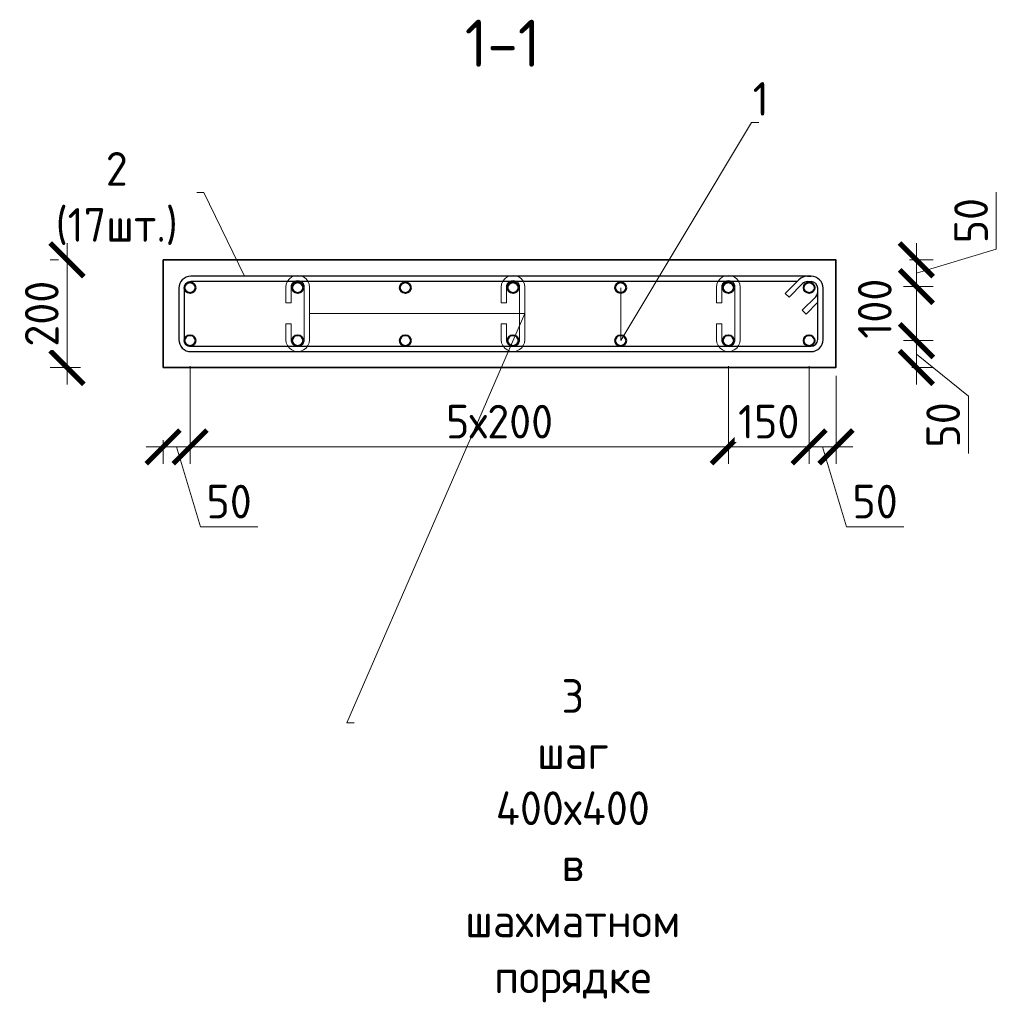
# Model space of a CAD drawing. Header units: millimetres. Extents: x 263826 to 1718326, y -423071 to 70137.
# Tile 133 of 256: x 518268 to 525525, y -188099 to -180783. Entities that reach past the tile are written whole.
import ezdxf
from ezdxf import colors
from ezdxf.entities.mleader import LeaderData, LeaderLine
from ezdxf.math import Vec2, Vec3

# ---------------------------------------------------------------- set-up
doc = ezdxf.new("R2010")
doc.units = ezdxf.units.MM
for name, color, linetype, lineweight in [('1 Стены', 3, 'Continuous', 30), ('Арм_шпильки', 143, 'Continuous', 18), ('Армирование', 3, 'Continuous', 40), ('подоснова', 151, 'Continuous', 5), ('РАЗМЕРЫ', 1, 'Continuous', 9)]:
    doc.layers.add(name, color=color, linetype=linetype, lineweight=lineweight)
doc.layers.add('Колонна_ бетон', color=7, linetype='Continuous', lineweight=50, true_color=0xb4b496)
doc.styles.add('GOST 2.304', font='CS_Gost2304.shx')
doc.styles.add('GOST-2.304_Type-B', font='GOST_Common.ttf')
doc.dimstyles.new('мой 25', dxfattribs={"dimscale": 100, "dimtxt": 2.5, "dimasz": 2.5, "dimexe": 1.25, "dimexo": 0.625, "dimtad": 1, "dimdec": 0, "dimlfac": 0.5, "dimtxsty": 'GOST-2.304_Type-B', "dimblk": 'ARCHTICK', "dimcen": 2.5, "dimdle": 1.25, "dimaunit": 1, "dimadec": 1, "dimazin": 2, "dimtfac": 1, "dimtdec": 0, "dimtmove": 1, "dimatfit": 3, "dimfxl": 6, "dimfxlon": 1, "dimtfill": 1, "dimlwd": -1, "dimlwe": -1, "dimarcsym": 0})

# ---------------------------------------------------------------- blocks, each defined once
blk = doc.blocks.new('*U58')
at = {"color": 0, "linetype": 'ByBlock', "lineweight": -2}
for p, q in [((108.8, 1198.9), (12.5, 1198.9)), ((108.8, 1188.9), (12.5, 1188.9)), ((53.8, 1159.8), (28.3, 1185.2)), ((38.8, 1188.9), (60.9, 1166.9)), ((-10, 1176.4), (-10, 12.5)), ((-10, 1169.4), (-10, 1176.4)), ((0, 1169.4), (0, 1176.4)), ((60.9, 1166.9), (53.8, 1159.8)), ((121.3, 12.5), (121.3, 1176.4)), ((131.3, 12.5), (131.3, 1176.4)), ((22, 1128), (-3.4, 1153.5)), ((0, 1150.1), (0, 12.5)), ((3.7, 1160.6), (29.1, 1135.1)), ((29.1, 1135.1), (22, 1128)), ((12.5, 0), (108.8, 0)), ((12.5, -10), (108.8, -10))]:
    blk.add_line(p, q, dxfattribs=at)
for centre, radius, start, end in [((12.5, 1176.4), 22.5, 90, 180), ((12.5, 1176.4), 12.5, 90, 180), ((19.5, 1176.4), 12.5, 45, 90), ((108.8, 1176.4), 22.5, 0, 90), ((108.8, 1176.4), 12.5, 0, 90), ((12.5, 1169.4), 22.5, 180, 225), ((12.5, 1169.4), 12.5, 180, 225), ((12.5, 12.5), 22.5, 180, 270), ((12.5, 12.5), 12.5, 180, 270), ((108.8, 12.5), 12.5, 270, 0), ((108.8, 12.5), 22.5, 270, 0)]:
    blk.add_arc(centre, radius, start, end, dxfattribs=at)
at = {"style": 'GOST 2.304', "oblique": 15, "flags": 9}
for tag, p in [('ДИАМЕТР', (-52.8, -63)), ('КЛАСС', (-53, -68.7)), ('ДЛИНА', (-52.5, -73.8)), ('ПОЗИЦИЯ', (-52.3, -58)), ('МАССА', (-52.3, -78.3))]:
    blk.add_attdef(tag, p, '', height=2.5, dxfattribs=at)
blk = doc.blocks.new('_ArchTick')
at = {"color": 0, "linetype": 'ByBlock', "const_width": 0.15}
blk.add_lwpolyline([(-0.5, -0.5), (0.5, 0.5)], dxfattribs=at)
blk = doc.blocks.new('*D416')
at = {"layer": 'DEFPOINTS', "color": 0, "lineweight": 0, "transparency": 16777216}
for p in [(524334.1, -182567.6, -2880), (524134.1, -182766.2, -2880), (524931.4, -182766.2)]:
    blk.add_point(p, dxfattribs=at)
at = {"layer": 'РАЗМЕРЫ', "color": 0, "linetype": 'Continuous', "transparency": 16777216}
for p, q in [((525525.1, -182488.8), (525525.1, -182063.8)), ((524931.4, -182442.6), (524931.4, -182891.2)), ((524931.4, -182666.9), (525525.1, -182488.8)), ((524880, -182567.6), (525056.4, -182567.6)), ((524835.3, -182766.2), (525056.4, -182766.2))]:
    blk.add_line(p, q, dxfattribs=at)
at = {"layer": 'РАЗМЕРЫ', "color": 0, "transparency": 16777216, "xscale": 250, "yscale": 250, "zscale": 250}
for p, rotation in [((524931.4, -182567.6), 90), ((524931.4, -182766.2), 270)]:
    blk.add_blockref('_ArchTick', p, dxfattribs=dict(at, rotation=rotation))
at = {"layer": 'РАЗМЕРЫ', "color": 0, "lineweight": 0, "transparency": 16777216, "insert": (525337.6, -182276.3), "char_height": 250, "attachment_point": 5, "rotation": 90, "style": 'GOST-2.304_Type-B', "bg_fill": 3, "box_fill_scale": 1.1, "bg_fill_color": 256, "bg_fill_true_color": 13158600, "bg_fill_transparency": 0}
blk.add_mtext('50', dxfattribs=at)
blk = doc.blocks.new('*D417')
at = {"layer": 'DEFPOINTS', "color": 0, "lineweight": 0, "transparency": 16777216}
for p in [(524134.1, -183167.6, -2880), (524931.4, -183167.6), (524835.6, -183367.6)]:
    blk.add_point(p, dxfattribs=at)
at = {"layer": 'РАЗМЕРЫ', "color": 0, "linetype": 'Continuous', "transparency": 16777216}
for p, q in [((524931.4, -183492.6), (524931.4, -183042.6)), ((524835.3, -183167.6), (525056.4, -183167.6)), ((524931.4, -183267.6), (525317.9, -183581.1)), ((524898.1, -183367.6), (525056.4, -183367.6)), ((525317.9, -183581.1), (525317.9, -184006.1))]:
    blk.add_line(p, q, dxfattribs=at)
at = {"layer": 'РАЗМЕРЫ', "color": 0, "transparency": 16777216, "xscale": 250, "yscale": 250, "zscale": 250}
for p, rotation in [((524931.4, -183167.6), 90), ((524931.4, -183367.6), 270)]:
    blk.add_blockref('_ArchTick', p, dxfattribs=dict(at, rotation=rotation))
at = {"layer": 'РАЗМЕРЫ', "color": 0, "lineweight": 0, "transparency": 16777216, "insert": (525130.4, -183793.6), "char_height": 250, "attachment_point": 5, "rotation": 90, "style": 'GOST-2.304_Type-B', "bg_fill": 3, "box_fill_scale": 1.1, "bg_fill_color": 256, "bg_fill_true_color": 13158600, "bg_fill_transparency": 0}
blk.add_mtext('50', dxfattribs=at)
blk = doc.blocks.new('*D418')
at = {"layer": 'DEFPOINTS', "color": 0, "lineweight": 0, "transparency": 16777216}
for p in [(524931.4, -182766.2, 2880), (524931.4, -182766.2), (524801.1, -183167.6)]:
    blk.add_point(p, dxfattribs=at)
at = {"layer": 'РАЗМЕРЫ', "color": 0, "linetype": 'Continuous', "transparency": 16777216}
for p, q in [((524931.4, -183292.6), (524931.4, -182641.2)), ((525024.9, -182766.2), (525056.4, -182766.2)), ((524863.6, -183167.6), (525056.4, -183167.6))]:
    blk.add_line(p, q, dxfattribs=at)
at = {"layer": 'РАЗМЕРЫ', "color": 0, "transparency": 16777216, "xscale": 250, "yscale": 250, "zscale": 250}
for p, rotation in [((524931.4, -182766.2), 90), ((524931.4, -183167.6), 270)]:
    blk.add_blockref('_ArchTick', p, dxfattribs=dict(at, rotation=rotation))
at = {"layer": 'РАЗМЕРЫ', "color": 0, "lineweight": 0, "transparency": 16777216, "insert": (524622.3, -182930.4), "char_height": 250, "attachment_point": 5, "rotation": 90, "style": 'GOST-2.304_Type-B', "bg_fill": 3, "box_fill_scale": 1.1, "bg_fill_color": 256, "bg_fill_true_color": 13158600, "bg_fill_transparency": 0}
blk.add_mtext('100', dxfattribs=at)
blk = doc.blocks.new('*D419')
at = {"layer": 'DEFPOINTS', "color": 0, "lineweight": 0, "transparency": 16777216}
for p in [(519534.1, -183167.6), (523534.1, -183167.6), (519534.1, -183957.1)]:
    blk.add_point(p, dxfattribs=at)
at = {"layer": 'РАЗМЕРЫ', "color": 0, "linetype": 'Continuous', "transparency": 16777216}
for p, q in [((519534.1, -183357.1), (519534.1, -184082.1)), ((523534.1, -183357.1), (523534.1, -184082.1)), ((523659.1, -183957.1), (519409.1, -183957.1))]:
    blk.add_line(p, q, dxfattribs=at)
at = {"layer": 'РАЗМЕРЫ', "color": 0, "transparency": 16777216, "xscale": 250, "yscale": 250, "zscale": 250, "rotation": 180}
blk.add_blockref('_ArchTick', (519534.1, -183957.1), dxfattribs=at)
at = {"layer": 'РАЗМЕРЫ', "color": 0, "transparency": 16777216, "xscale": 250, "yscale": 250, "zscale": 250}
blk.add_blockref('_ArchTick', (523534.1, -183957.1), dxfattribs=at)
at = {"layer": 'РАЗМЕРЫ', "color": 0, "lineweight": 0, "transparency": 16777216, "insert": (521834.1, -183769.6), "char_height": 250, "attachment_point": 5, "style": 'GOST-2.304_Type-B', "bg_fill": 3, "box_fill_scale": 1.1, "bg_fill_color": 256, "bg_fill_true_color": 13158600, "bg_fill_transparency": 0}
blk.add_mtext('5х200', dxfattribs=at)
blk = doc.blocks.new('*D420')
at = {"layer": 'DEFPOINTS', "color": 0, "lineweight": 0, "transparency": 16777216}
for p in [(519334.1, -183367.6, 2880), (519534.1, -183574.5), (519334.1, -183957.1)]:
    blk.add_point(p, dxfattribs=at)
at = {"layer": 'РАЗМЕРЫ', "color": 0, "linetype": 'Continuous', "transparency": 16777216}
for p, q in [((519534.1, -183637), (519534.1, -184082.1)), ((519334.1, -183907.5), (519334.1, -184082.1)), ((519659.1, -183957.1), (519209.1, -183957.1)), ((519434.1, -183957.1), (519612.2, -184550.9)), ((519612.2, -184550.9), (520037.2, -184550.9))]:
    blk.add_line(p, q, dxfattribs=at)
at = {"layer": 'РАЗМЕРЫ', "color": 0, "transparency": 16777216, "xscale": 250, "yscale": 250, "zscale": 250, "rotation": 180}
blk.add_blockref('_ArchTick', (519334.1, -183957.1), dxfattribs=at)
at = {"layer": 'РАЗМЕРЫ', "color": 0, "transparency": 16777216, "xscale": 250, "yscale": 250, "zscale": 250}
blk.add_blockref('_ArchTick', (519534.1, -183957.1), dxfattribs=at)
at = {"layer": 'РАЗМЕРЫ', "color": 0, "lineweight": 0, "transparency": 16777216, "insert": (519824.7, -184363.4), "char_height": 250, "attachment_point": 5, "style": 'GOST-2.304_Type-B', "bg_fill": 3, "box_fill_scale": 1.1, "bg_fill_color": 256, "bg_fill_true_color": 13158600, "bg_fill_transparency": 0}
blk.add_mtext('50', dxfattribs=at)
blk = doc.blocks.new('*D421')
at = {"layer": 'DEFPOINTS', "color": 0, "lineweight": 0, "transparency": 16777216}
for p in [(523534.1, -183167.6), (524134.1, -183167.6), (524134.1, -183957.1)]:
    blk.add_point(p, dxfattribs=at)
at = {"layer": 'РАЗМЕРЫ', "color": 0, "linetype": 'Continuous', "transparency": 16777216}
for p, q in [((523534.1, -183357.1), (523534.1, -184082.1)), ((524134.1, -183357.1), (524134.1, -184082.1)), ((523409.1, -183957.1), (524259.1, -183957.1))]:
    blk.add_line(p, q, dxfattribs=at)
at = {"layer": 'РАЗМЕРЫ', "color": 0, "transparency": 16777216, "xscale": 250, "yscale": 250, "zscale": 250, "rotation": 180}
blk.add_blockref('_ArchTick', (523534.1, -183957.1), dxfattribs=at)
at = {"layer": 'РАЗМЕРЫ', "color": 0, "transparency": 16777216, "xscale": 250, "yscale": 250, "zscale": 250}
blk.add_blockref('_ArchTick', (524134.1, -183957.1), dxfattribs=at)
at = {"layer": 'РАЗМЕРЫ', "color": 0, "lineweight": 0, "transparency": 16777216, "insert": (523834.1, -183769.6), "char_height": 250, "attachment_point": 5, "style": 'GOST-2.304_Type-B', "bg_fill": 3, "box_fill_scale": 1.1, "bg_fill_color": 256, "bg_fill_true_color": 13158600, "bg_fill_transparency": 0}
blk.add_mtext('150', dxfattribs=at)
blk = doc.blocks.new('*D486')
at = {"layer": 'DEFPOINTS', "color": 0, "lineweight": 0, "transparency": 16777216}
for p in [(524134.1, -183167.6), (524334.1, -183367.6), (524334.1, -183957.1)]:
    blk.add_point(p, dxfattribs=at)
at = {"layer": 'РАЗМЕРЫ', "color": 0, "linetype": 'Continuous', "transparency": 16777216}
for p, q in [((524134.1, -183357.1), (524134.1, -184082.1)), ((524334.1, -183430.1), (524334.1, -184082.1)), ((524009.1, -183957.1), (524459.1, -183957.1)), ((524234.1, -183957.1), (524412.2, -184550.9)), ((524412.2, -184550.9), (524837.2, -184550.9))]:
    blk.add_line(p, q, dxfattribs=at)
at = {"layer": 'РАЗМЕРЫ', "color": 0, "transparency": 16777216, "xscale": 250, "yscale": 250, "zscale": 250, "rotation": 180}
blk.add_blockref('_ArchTick', (524134.1, -183957.1), dxfattribs=at)
at = {"layer": 'РАЗМЕРЫ', "color": 0, "transparency": 16777216, "xscale": 250, "yscale": 250, "zscale": 250}
blk.add_blockref('_ArchTick', (524334.1, -183957.1), dxfattribs=at)
at = {"layer": 'РАЗМЕРЫ', "color": 0, "lineweight": 0, "transparency": 16777216, "insert": (524624.7, -184363.4), "char_height": 250, "attachment_point": 5, "style": 'GOST-2.304_Type-B', "bg_fill": 3, "box_fill_scale": 1.1, "bg_fill_color": 256, "bg_fill_true_color": 13158600, "bg_fill_transparency": 0}
blk.add_mtext('50', dxfattribs=at)
blk = doc.blocks.new('*U59')
for p, q in [((-2.7, 12.7), (1, 15.6)), ((1, 15.6), (5.3, 17.4)), ((5.3, 17.4), (10, 18)), ((34, 18), (10, 18)), ((34, 10), (34, 18)), ((66, 18), (90, 18)), ((66, 10), (66, 18)), ((94.7, 17.4), (90, 18)), ((99, 15.6), (94.7, 17.4)), ((102.7, 12.7), (99, 15.6)), ((-8, 0), (-7.4, 4.7)), ((-7.4, 4.7), (-5.6, 9)), ((-5.6, 9), (-2.7, 12.7)), ((10, 10), (34, 10)), ((90, 10), (66, 10)), ((105.6, 9), (102.7, 12.7)), ((107.4, 4.7), (105.6, 9)), ((108, 0), (107.4, 4.7)), ((107.4, -4.7), (108, 0)), ((-7.4, -4.7), (-8, 0)), ((-5.6, -9), (-7.4, -4.7)), ((-2.7, -12.7), (-5.6, -9)), ((1, -15.6), (-2.7, -12.7)), ((99, -15.6), (102.7, -12.7)), ((102.7, -12.7), (105.6, -9)), ((105.6, -9), (107.4, -4.7)), ((5.3, -17.4), (1, -15.6)), ((10, -18), (5.3, -17.4)), ((10, -18), (90, -18)), ((90, -18), (94.7, -17.4)), ((94.7, -17.4), (99, -15.6))]:
    blk.add_line(p, q)
at = {"color": 0, "linetype": 'ByBlock', "lineweight": -2}
for p, q in [((0, 0), (0.3, 2.6)), ((0.3, 2.6), (1.3, 5)), ((1.3, 5), (2.9, 7.1)), ((2.9, 7.1), (5, 8.7)), ((5, 8.7), (7.4, 9.7)), ((7.4, 9.7), (10, 10)), ((92.6, 9.7), (90, 10)), ((95, 8.7), (92.6, 9.7)), ((97.1, 7.1), (95, 8.7)), ((98.7, 5), (97.1, 7.1)), ((99.7, 2.6), (98.7, 5)), ((100, 0), (99.7, 2.6)), ((99.7, -2.6), (100, 0)), ((0.3, -2.6), (0, 0)), ((1.3, -5), (0.3, -2.6)), ((2.9, -7.1), (1.3, -5)), ((5, -8.7), (2.9, -7.1)), ((7.4, -9.7), (5, -8.7)), ((10, -10), (7.4, -9.7)), ((10, -10), (90, -10)), ((90, -10), (92.6, -9.7)), ((92.6, -9.7), (95, -8.7)), ((95, -8.7), (97.1, -7.1)), ((97.1, -7.1), (98.7, -5)), ((98.7, -5), (99.7, -2.6))]:
    blk.add_line(p, q, dxfattribs=at)
at = {"style": 'GOST 2.304', "oblique": 15, "flags": 9}
for tag, p in [('ДИАМЕТР', (117.8, -62.2)), ('ПОЗИЦИЯ', (118, -56.6)), ('ДЛИНА', (118.1, -72.5)), ('КЛАСС', (118, -67.8)), ('МАССА', (118.7, -78.2))]:
    blk.add_attdef(tag, p, '', height=2.5, dxfattribs=at)
blk = doc.blocks.new('_None')
blk = doc.blocks.new('*D490')
at = {"layer": 'DEFPOINTS', "color": 0, "lineweight": 0, "transparency": 16777216}
for p in [(519333.5, -182567.6, 2880), (518620, -183367.6), (519333.5, -183367.6)]:
    blk.add_point(p, dxfattribs=at)
at = {"layer": 'РАЗМЕРЫ', "color": 0, "linetype": 'Continuous', "transparency": 16777216}
for p, q in [((518620, -182442.6), (518620, -183492.6)), ((518557.9, -182567.6), (518495, -182567.6)), ((518720, -183367.6), (518495, -183367.6))]:
    blk.add_line(p, q, dxfattribs=at)
at = {"layer": 'РАЗМЕРЫ', "color": 0, "transparency": 16777216, "xscale": 250, "yscale": 250, "zscale": 250}
for p, rotation in [((518620, -182567.6), 90), ((518620, -183367.6), 270)]:
    blk.add_blockref('_ArchTick', p, dxfattribs=dict(at, rotation=rotation))
at = {"layer": 'РАЗМЕРЫ', "color": 0, "lineweight": 0, "transparency": 16777216, "insert": (518432.5, -182967.6), "char_height": 250, "attachment_point": 5, "rotation": 90, "style": 'GOST-2.304_Type-B', "bg_fill": 3, "box_fill_scale": 1.1, "bg_fill_color": 256, "bg_fill_true_color": 13158600, "bg_fill_transparency": 0}
blk.add_mtext('200', dxfattribs=at)

msp = doc.modelspace()

# ---------------------------------------------------------------- linework, layer by layer
at = {"layer": '1 Стены', "color": 252, "lineweight": 0, "true_color": 0x939598}
for p, q in [((519334.10312, -182567.57112, 3100), (524334.07871, -182567.57112, 3100)), ((519334.10312, -183367.57112, 3100), (519334.10312, -182567.57112, 3100)), ((524334.07871, -182567.57112, 3100), (524334.07871, -183367.57112, 3100)), ((524334.07871, -183367.57112, 3100), (519334.10312, -183367.57112, 3100))]:
    msp.add_line(p, q, dxfattribs=at)
at = {"layer": 'Армирование', "color": 3}
for centre in [(519534.10312, -182774.18585, 3100), (520334.10312, -182774.18585, 3100), (521134.10312, -182774.18585, 3100), (521934.10312, -182774.18585, 3100), (522734.10312, -182774.18585, 3100), (523534.10312, -182774.18585, 3100), (524134.10312, -182774.18585, 3100), (519534.10312, -183167.57112, 3100), (520334.10312, -183167.57112, 3100), (521134.10312, -183167.57112, 3100), (521934.10312, -183167.57112, 3100), (522734.10312, -183167.57112, 3100), (523534.10312, -183167.57112, 3100), (524134.10312, -183167.57112, 3100)]:
    msp.add_circle(centre, 40, dxfattribs=at)
at = {"layer": 'Колонна_ бетон', "color": 180, "linetype": 'Continuous', "lineweight": 35, "transparency": 33554687}
for p, q in [((519333.48764, -182567.56934, 5979.99999), (519333.48764, -183367.56934, 5979.99999)), ((519333.48764, -182567.56934, 5979.99999), (524333.48751, -182567.56934, 5979.99999)), ((524333.48751, -182567.56934, 5979.99999), (524333.48751, -183367.56934, 5979.99999)), ((519333.48764, -183367.56934, 5979.99999), (524333.48751, -183367.56934, 5979.99999))]:
    msp.add_line(p, q, dxfattribs=at)

# ---------------------------------------------------------------- block references
at = {"lineweight": 30, "xscale": 3.959999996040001, "yscale": 3.959999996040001, "zscale": 3.959999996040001, "rotation": 269.9999999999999}
msp.add_blockref('*U58', (519490.15191, -182729.18034, 3100), dxfattribs=at)

# ---------------------------------------------------------------- texts
at = {"layer": 'РАЗМЕРЫ', "insert": (521856.5844, -180957.89278, 3100), "char_height": 350, "attachment_point": 5, "style": 'GOST-2.304_Type-B'}
msp.add_mtext_dynamic_manual_height_columns('1-1', width=3941.2127758, gutter_width=625, heights=[0], dxfattribs=at)

# ---------------------------------------------------------------- leaders
at = {"layer": 'подоснова'}
ml = msp.add_multileader_mtext('Standard', dxfattribs=at)
ml.set_content('2 (17шт.)', color=256, style='GOST-2.304_Type-B')
ml.set_leader_properties(color=256, linetype='ByLayer', lineweight=15)
ml.set_arrow_properties(name='NONE')
ml.build(insert=Vec2(0, 0))
ml.multileader.update_dxf_attribs({"text_left_attachment_type": 6, "text_right_attachment_type": 6, "dogleg_length": 10, "arrow_head_size": 18})
ctx = ml.context
ctx.base_point, ctx.char_height, ctx.arrow_head_size, ctx.landing_gap_size, ctx.plane_origin = Vec3(518351.93537, -182066.14308, 3100), 250, 18, 20, Vec3(516249.08755, -181520.09728, 3100)
ctx.left_attachment, ctx.right_attachment, ctx.text_align_type = 6, 6, 1
notes = []
notes.append((ctx, [(1, (1, 1, 0), (519637.54143, -182066.14308, 3100), (-1, 0), 10, [(0, [(519938.84821, -182689.58034, 3100)], 0, [])])]))
ctx.mtext.insert, ctx.mtext.width, ctx.mtext.alignment, ctx.mtext.flow_direction = Vec3(518989.7384, -181766.14308, 3100), 22.8977991, 2, 5
for ctx, leaders in notes:
    for number, flags, end, landing, length, lines in leaders:
        leader = LeaderData()
        leader.index, (leader.has_last_leader_line, leader.has_dogleg_vector, leader.attachment_direction) = number, flags
        leader.last_leader_point, leader.dogleg_vector, leader.dogleg_length = Vec3(end), Vec3(landing), length
        for number, points, colour, breaks in lines:
            line = LeaderLine()
            line.index, line.vertices, line.color, line.breaks = number, Vec3.list(points), colors.encode_raw_color(colour), breaks
            leader.lines.append(line)
        ctx.leaders.append(leader)

# ---------------------------------------------------------------- next in the draw order: dimensions: what is measured, and where the dimension line sits
at = {"layer": 'РАЗМЕРЫ', "color": 146, "lineweight": 0, "true_color": 0x006272}
dim = msp.add_linear_dim(base=(524931.38526, -182766.18585, 5979.99999), p1=(524334.07871, -182567.57112, 3100), p2=(524134.10312, -182766.18585, 3100), angle=90, dimstyle='мой 25', override={"dimlfac": 0.25}, dxfattribs=at)
dim.commit()
dim.dimension.update_dxf_attribs({"geometry": '*D416', "text_midpoint": (525337.63526, -182426.25348, 5979.99999)})
dim = msp.add_linear_dim(base=(524931.38526, -183167.57112, 5979.99999), p1=(524835.62131, -183367.57112, 5979.99999), p2=(524134.10312, -183167.57112, 3100), angle=90, dimstyle='мой 25', override={"dimlfac": 0.25}, dxfattribs=at)
dim.commit()
dim.dimension.update_dxf_attribs({"geometry": '*D417', "text_midpoint": (525317.9108, -183643.56767, 5979.99999), "dimtype": 160})
dim = msp.add_linear_dim(base=(519534.10312, -183957.10619, 3100), p1=(523534.10312, -183167.57112, 3100), p2=(519534.10312, -183167.57112, 3100), angle=180, text='5х200', dimstyle='мой 25', override={"dimlfac": 0.25}, dxfattribs=at)
dim.commit()
dim.dimension.update_dxf_attribs({"geometry": '*D419', "text_midpoint": (521834.10312, -183957.10619, 3100), "dimtype": 160})

# ---------------------------------------------------------------- next in the draw order: block references
at = {"layer": 'Арм_шпильки', "color": 3, "xscale": 4.875, "yscale": 4.875, "zscale": 4.875, "rotation": 89.99999999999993}
for p in [(520334.10312, -183209.37196, 3100), (521934.10312, -183209.37196, 3100)]:
    msp.add_blockref('*U59', p, dxfattribs=at)

# ---------------------------------------------------------------- next in the draw order: dimensions: what is measured, and where the dimension line sits
at = {"layer": 'РАЗМЕРЫ', "color": 146, "lineweight": 0, "true_color": 0x006272}
dim = msp.add_linear_dim(base=(524931.38526, -182766.18585, 3100), p1=(524801.08532, -183167.57112, 3100), p2=(524931.38526, -182766.18585, 5979.99999), angle=90, dimstyle='мой 25', override={"dimlfac": 0.25}, dxfattribs=at)
dim.commit()
dim.dimension.update_dxf_attribs({"geometry": '*D418', "text_midpoint": (524809.84556, -182930.41658, 3100), "dimtype": 160})
dim = msp.add_linear_dim(base=(524134.10312, -183957.10619, 3100), p1=(523534.10312, -183167.57112, 3100), p2=(524134.10312, -183167.57112, 3100), angle=180, dimstyle='мой 25', override={"dimlfac": 0.25}, dxfattribs=at)
dim.commit()
dim.dimension.update_dxf_attribs({"geometry": '*D421', "text_midpoint": (523834.10312, -183769.60619, 3100)})
dim = msp.add_linear_dim(base=(519334.10312, -183957.10619, 3100), p1=(519534.10312, -183574.48895, 3100), p2=(519334.10312, -183367.56934, 5979.99999), dimstyle='мой 25', override={"dimlfac": 0.25}, dxfattribs=at)
dim.commit()
dim.dimension.update_dxf_attribs({"geometry": '*D420', "text_midpoint": (519674.72812, -184363.35619, 3100)})

# ---------------------------------------------------------------- next in the draw order: leaders
at = {"layer": 'подоснова'}
ml = msp.add_multileader_mtext('Standard', dxfattribs=at)
ml.set_content('3 шаг 400х400 \\Pв шахматном порядке ', color=256, style='GOST-2.304_Type-B')
ml.set_leader_properties(color=256, linetype='ByLayer', lineweight=15)
ml.set_arrow_properties(name='NONE')
ml.build(insert=Vec2(0, 0))
ml.multileader.update_dxf_attribs({"text_left_attachment_type": 6, "text_right_attachment_type": 6, "dogleg_length": 10, "arrow_head_size": 18})
ctx = ml.context
ctx.base_point, ctx.char_height, ctx.arrow_head_size, ctx.landing_gap_size, ctx.plane_origin = Vec3(520710.44381, -186008.42599, 3100), 250, 18, 20, Vec3(518736.89093, -183674.54678, 3100)
ctx.left_attachment, ctx.right_attachment, ctx.text_align_type = 6, 6, 1
notes = []
notes.append((ctx, [(0, (1, 1, 0), (520700.44381, -186008.42599, 3100), (1, 0), 10, [(1, [(520421.85312, -182965.62196, 3100), (522021.85312, -182965.62196, 3100)], 0, [])])]))
ctx.mtext.insert, ctx.mtext.width, ctx.mtext.alignment, ctx.mtext.flow_direction = Vec3(522378.54987, -185683.42599, 3100), 22.8977991, 2, 5
for ctx, leaders in notes:
    for number, flags, end, landing, length, lines in leaders:
        leader = LeaderData()
        leader.index, (leader.has_last_leader_line, leader.has_dogleg_vector, leader.attachment_direction) = number, flags
        leader.last_leader_point, leader.dogleg_vector, leader.dogleg_length = Vec3(end), Vec3(landing), length
        for number, points, colour, breaks in lines:
            line = LeaderLine()
            line.index, line.vertices, line.color, line.breaks = number, Vec3.list(points), colors.encode_raw_color(colour), breaks
            leader.lines.append(line)
        ctx.leaders.append(leader)

# ---------------------------------------------------------------- next in the draw order: block references
at = {"layer": 'Арм_шпильки', "color": 3, "xscale": 4.875, "yscale": 4.875, "zscale": 4.875, "rotation": 89.99999999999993}
msp.add_blockref('*U59', (523534.10312, -183209.37196, 3100), dxfattribs=at)

# ---------------------------------------------------------------- next in the draw order: dimensions: what is measured, and where the dimension line sits
at = {"layer": 'РАЗМЕРЫ', "color": 146, "lineweight": 0}
for base, p1, p2, angle, override, picture, middle in [((518620.00555, -183367.57112, 3100), (519333.48764, -182567.56934, 5979.99999), (519333.48764, -183367.57112, 3100), 90, {"dimlfac": 0.25, "dimfxl": 1}, '*D490', (518432.50555, -182967.57023, 3100)), ((524334.07871, -183957.10619, 3100), (524134.10312, -183167.57112, 3100), (524334.07871, -183367.57112, 3100), 180, {"dimlfac": 0.25}, '*D486', (524474.71592, -184363.35619, 3100))]:
    dim = msp.add_linear_dim(base=base, p1=p1, p2=p2, angle=angle, dimstyle='мой 25', override=override, dxfattribs=at)
    dim.commit()
    dim.dimension.update_dxf_attribs({"geometry": picture, "text_midpoint": middle})

# ---------------------------------------------------------------- next in the draw order: leaders
at = {"layer": 'подоснова'}
ml = msp.add_multileader_mtext('Standard', dxfattribs=at)
ml.set_content('1 ', color=256, style='GOST-2.304_Type-B')
ml.set_leader_properties(color=256, linetype='ByLayer', lineweight=15)
ml.set_arrow_properties(name='NONE')
ml.build(insert=Vec2(0, 0))
ml.multileader.update_dxf_attribs({"text_left_attachment_type": 6, "text_right_attachment_type": 6, "dogleg_length": 10, "arrow_head_size": 18})
ctx = ml.context
ctx.base_point, ctx.char_height, ctx.arrow_head_size, ctx.landing_gap_size, ctx.plane_origin = Vec3(523717.20349, -181546.30503, 3100), 250, 18, 20, Vec3(520963.60058, -180243.77426, 3100)
ctx.left_attachment, ctx.right_attachment, ctx.text_align_type = 6, 6, 1
notes = []
notes.append((ctx, [(0, (1, 1, 0), (523707.20349, -181546.30503, 3100), (1, 0), 10, [(1, [(522734.10312, -182774.18585, 3100), (522734.10312, -183167.57112, 3100)], 0, [])])]))
ctx.mtext.insert, ctx.mtext.width, ctx.mtext.alignment, ctx.mtext.flow_direction = Vec3(523774.70349, -181246.30503, 3100), 22.8977991, 2, 5
for ctx, leaders in notes:
    for number, flags, end, landing, length, lines in leaders:
        leader = LeaderData()
        leader.index, (leader.has_last_leader_line, leader.has_dogleg_vector, leader.attachment_direction) = number, flags
        leader.last_leader_point, leader.dogleg_vector, leader.dogleg_length = Vec3(end), Vec3(landing), length
        for number, points, colour, breaks in lines:
            line = LeaderLine()
            line.index, line.vertices, line.color, line.breaks = number, Vec3.list(points), colors.encode_raw_color(colour), breaks
            leader.lines.append(line)
        ctx.leaders.append(leader)

doc.saveas('drawing.dxf')
